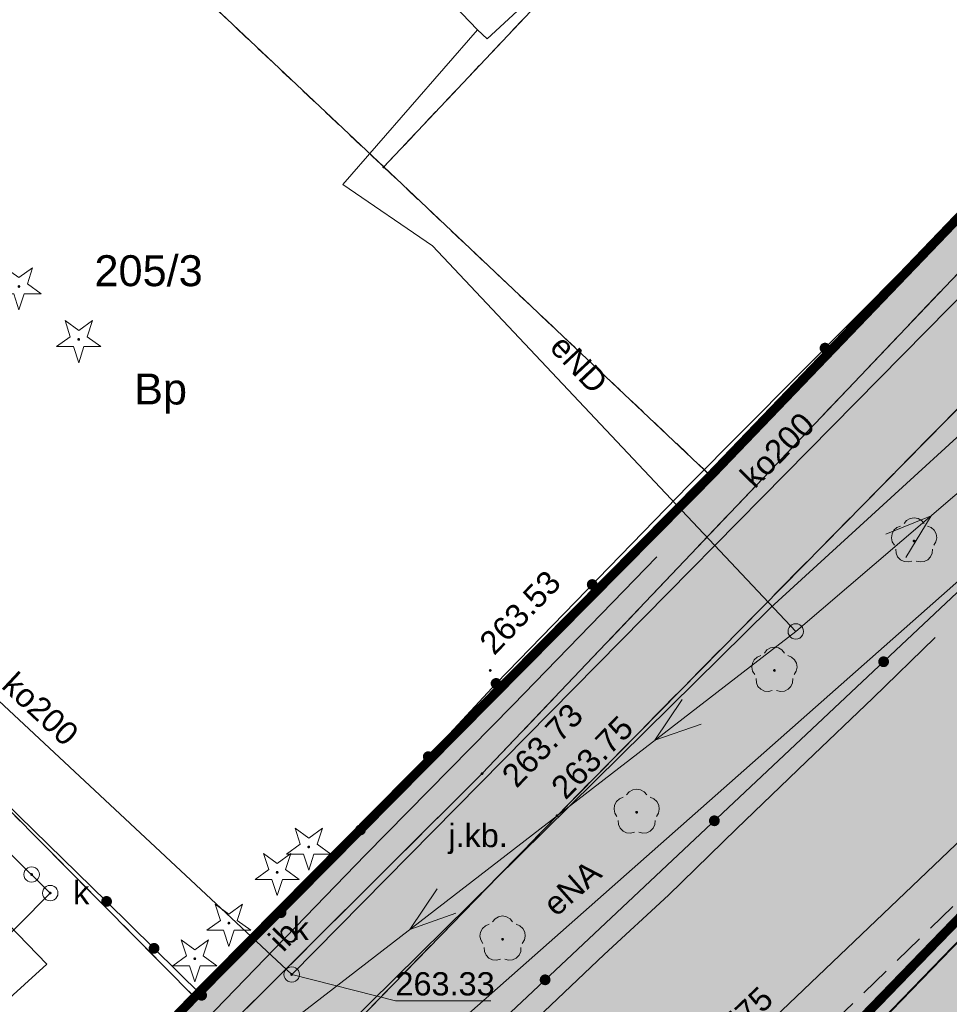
# Model space of a CAD drawing. Header units: metres. Extents: x 7427040 to 7427559, y 5541084 to 5541580.
# Tile 48 of 99: x 7427200 to 7427230, y 5541403 to 5541435. Entities that reach past the tile are written whole.
import ezdxf
from ezdxf.enums import TextEntityAlignment as Align

# ---------------------------------------------------------------- set-up
doc = ezdxf.new("R2010")
doc.units = ezdxf.units.M
doc.header["$MEASUREMENT"] = 0
for name, pattern in [('DASHED', [0.75, 0.5, -0.25]), ('DASHED2', [0.375, 0.25, -0.125]), ('DGN Style 3', [0.678427, 0.484591, -0.193836]), ('PRZER1-1', [1, 0.5, -0.5]), ('PRZER2-1', [1.5, 1, -0.5]), ('PRZER3-1', [2, 1.5, -0.5])]:
    doc.linetypes.add(name, pattern=pattern)
doc.layers.get('0').update_dxf_attribs({"color": 4})
doc.layers.get('Defpoints').update_dxf_attribs({"lineweight": 0})
for name, color, linetype, lineweight in [('!_DROGI_WYMIARY', 7, 'Continuous', 0), ('_PZT_NAWIERZCHNIE_L', 7, 'Continuous', 13), ('A_drenaż', 6, 'DASHED', 13), ('A_granica terenu do wniosku o ULICP', 151, 'DASHED2', 40), ('A_teren podlegający przekształceniu', 1, 'DASHED2', 70), ('A_WYMIAROWANIE_drenaż', 4, 'Continuous', 0), ('E_gn_typ', 1, 'Continuous', 30), ('GEPPGD', 7, 'Continuous', 13), ('GESDZI', 7, 'Continuous', 13), ('GESDZI_O', 7, 'Continuous', 13), ('GESUZY', 96, 'Continuous', 13), ('GESUZY_O', 96, 'Continuous', 13), ('GSLIIN', 7, 'Continuous', 30), ('GSLIIN_O', 7, 'Continuous', 30), ('GSLINK', 7, 'Continuous', 13), ('GSLKOG', 7, 'Continuous', 30), ('GSPRDI', 96, 'Continuous', 13), ('GSPRDL', 96, 'Continuous', 13), ('GSPWPS', 7, 'Continuous', 13), ('GSPWPS_O', 7, 'Continuous', 13), ('GSSKOA', 7, 'Continuous', 13), ('GSSKOA_O', 7, 'Continuous', 13), ('GSSSPS', 7, 'Continuous', 13), ('GULEPR', 1, 'Continuous', 13), ('GULEPR_O', 1, 'Continuous', 13), ('GULKPR', 36, 'Continuous', 13), ('GULKPR_O', 36, 'Continuous', 13), ('GULWPR', 5, 'Continuous', 13), ('GULWPR_O', 5, 'Continuous', 13), ('GUPISN', 7, 'Continuous', 13), ('GUPKSD', 36, 'Continuous', 13), ('GUPKSD_O', 36, 'Continuous', 13), ('GUPPRZ', 7, 'Continuous', 13), ('GUPPRZ_O', 7, 'Continuous', 13), ('PZT 1 BOISKO - A_boisko_L', 45, 'Continuous', 13), ('TABELKA I RAMKA', 4, 'Continuous', 0)]:
    doc.layers.add(name, color=color, linetype=linetype, lineweight=lineweight)
for name, color, linetype, lineweight, transparency in [('A_chodniki_H', 253, 'Continuous', 13, 0.3), ('A_tereny zielone', 73, 'Continuous', 13, 0.7), ('PZT 1 BOISKO - A_boisko_H', 45, 'Continuous', 13, 0.5), ('SZRAF_1 BOISKO - !_DROGI_SZRAF_TARTAN', 11, 'Continuous', 0, 0.5)]:
    doc.layers.add(name, color=color, linetype=linetype, lineweight=lineweight, transparency=transparency)
doc.styles.add('Arial', font='arial.ttf')
doc.styles.add('GN_atrybuty', font='simplex.shx', dxfattribs={"width": 0.8})
doc.styles.add('Style-@Arial Unicode MS', font='ARIALUNI.ttf')
doc.dimstyles.new('ap 500', dxfattribs={"dimtxt": 0.9, "dimasz": 0.9, "dimexe": 0.045, "dimexo": 0.45, "dimgap": 0.45, "dimtad": 1, "dimzin": 3, "dimdsep": 46, "dimtxsty": 'Style-@Arial Unicode MS', "dimblk": '_Oblique_0.5', "dimcen": 0.55, "dimclrd": 7, "dimclre": 7, "dimadec": 0, "dimazin": 0, "dimtfac": 1, "dimtofl": 0, "dimtmove": 0, "dimatfit": 3, "dimldrblk": 'TerminatorOpen_0.5', "dimfxl": 0, "dimtolj": 1, "dimtzin": 3, "dimlwd": 13, "dimlwe": 13, "dimarcsym": 0})

# ---------------------------------------------------------------- blocks, each defined once
blk = doc.blocks.new('SZRAF_1 BOISKO')
at = {"layer": 'SZRAF_1 BOISKO - !_DROGI_SZRAF_TARTAN', "color": 11, "extrusion": (0, 0, -1)}
blk.add_solid([(-7427200.751, 5541374.594), (-7427248.054, 5541423.446), (-7427279.789, 5541298.079), (-7427327.086, 5541346.936)], dxfattribs=at)
blk = doc.blocks.new('D_GEPPGD1_2')
at = {"lineweight": -2, "extrusion": (0, 0, -1)}
blk.add_hatch(color=0, dxfattribs=at).paths.add_polyline_path([(0, -0.045), (-0.013906, -0.042798), (-0.02645, -0.036406), (-0.036406, -0.02645), (-0.042798, -0.013906), (-0.045, 0), (-0.042798, 0.013906), (-0.036406, 0.02645), (-0.02645, 0.036406), (-0.013906, 0.042798), (0, 0.045), (0.013906, 0.042798), (0.02645, 0.036406), (0.036406, 0.02645), (0.042798, 0.013906), (0.045, 0), (0.042798, -0.013906), (0.036406, -0.02645), (0.02645, -0.036406), (0.013906, -0.042798)])
blk = doc.blocks.new('D_GUPKSD1_1')
at = {"color": 0, "lineweight": -2, "flags": 128}
blk.add_lwpolyline([(0, 0.25), (0.064705, 0.241481), (0.125, 0.216506), (0.176777, 0.176777), (0.216506, 0.125), (0.241481, 0.064705), (0.25, 0), (0.241481, -0.064705), (0.216506, -0.125), (0.176777, -0.176777), (0.125, -0.216506), (0.064705, -0.241481), (0, -0.25), (-0.064705, -0.241481), (-0.125, -0.216506), (-0.176777, -0.176777), (-0.216506, -0.125), (-0.241481, -0.064705), (-0.25, 0), (-0.241481, 0.064705), (-0.216506, 0.125), (-0.176777, 0.176777), (-0.125, 0.216506), (-0.064705, 0.241481), (0, 0.25)], close=True, dxfattribs=at)
blk = doc.blocks.new('D_GSPWPS1')
at = {"lineweight": -2, "extrusion": (0, 0, -1)}
blk.add_hatch(color=0, dxfattribs=at).paths.add_polyline_path([(0, -0.045), (-0.011647, -0.043467), (-0.0225, -0.038971), (-0.03182, -0.03182), (-0.038971, -0.0225), (-0.043467, -0.011647), (-0.045, 0), (-0.043467, 0.011647), (-0.038971, 0.0225), (-0.03182, 0.03182), (-0.0225, 0.038971), (-0.011647, 0.043467), (0, 0.045), (0.011647, 0.043467), (0.0225, 0.038971), (0.03182, 0.03182), (0.038971, 0.0225), (0.043467, 0.011647), (0.045, 0), (0.043467, -0.011647), (0.038971, -0.0225), (0.03182, -0.03182), (0.0225, -0.038971), (0.011647, -0.043467)])
blk = doc.blocks.new('D_GSPRDL1')
at = {"lineweight": -2, "extrusion": (0, 0, -1)}
blk.add_hatch(color=0, dxfattribs=at).paths.add_polyline_path([(0, -0.045), (-0.013906, -0.042798), (-0.02645, -0.036406), (-0.036406, -0.02645), (-0.042798, -0.013906), (-0.045, 0), (-0.042798, 0.013906), (-0.036406, 0.02645), (-0.02645, 0.036406), (-0.013906, 0.042798), (0, 0.045), (0.013906, 0.042798), (0.02645, 0.036406), (0.036406, 0.02645), (0.042798, 0.013906), (0.045, 0), (0.042798, -0.013906), (0.036406, -0.02645), (0.02645, -0.036406), (0.013906, -0.042798)])
at = {"color": 0, "lineweight": -2, "flags": 128}
for points in [[(-0.324277, 0.563333), (-0.240553, 0.662679), (-0.127956, 0.727494), (0, 0.75), (0.127956, 0.727494), (0.240553, 0.662679), (0.324277, 0.563333)], [(-0.635969, -0.134326), (-0.70458, -0.024001), (-0.731429, 0.103115), (-0.713292, 0.231763), (-0.652348, 0.346501), (-0.55591, 0.433559), (-0.435555, 0.482485)], [(0.435555, 0.482485), (0.55591, 0.433559), (0.652348, 0.346501), (0.713292, 0.231763), (0.731429, 0.103115), (0.70458, -0.024001), (0.635969, -0.134326)], [(-0.068773, -0.646351), (-0.194901, -0.677512), (-0.324092, -0.663766), (-0.440839, -0.606763), (-0.531129, -0.513345), (-0.584125, -0.394725), (-0.593465, -0.265141)], [(0.593465, -0.265141), (0.584125, -0.394725), (0.531129, -0.513345), (0.440839, -0.606763), (0.324092, -0.663766), (0.194901, -0.677512), (0.068773, -0.646351)]]:
    blk.add_lwpolyline(points, dxfattribs=at)
blk = doc.blocks.new('D_GSPRDI1')
at = {"lineweight": -2, "extrusion": (0, 0, -1)}
blk.add_hatch(color=0, dxfattribs=at).paths.add_polyline_path([(0, -0.045), (-0.013906, -0.042798), (-0.02645, -0.036406), (-0.036406, -0.02645), (-0.042798, -0.013906), (-0.045, 0), (-0.042798, 0.013906), (-0.036406, 0.02645), (-0.02645, 0.036406), (-0.013906, 0.042798), (0, 0.045), (0.013906, 0.042798), (0.02645, 0.036406), (0.036406, 0.02645), (0.042798, 0.013906), (0.045, 0), (0.042798, -0.013906), (0.036406, -0.02645), (0.02645, -0.036406), (0.013906, -0.042798)])
at = {"color": 0, "lineweight": -2, "flags": 128}
blk.add_lwpolyline([(0.272471, 0.088531), (0.713338, -0.231778), (0.168396, -0.231778), (0, -0.750048), (-0.168396, -0.231778), (-0.713338, -0.231778), (-0.272471, 0.088531), (-0.440867, 0.606801), (0, 0.286493), (0.440867, 0.606801), (0.272471, 0.088531)], close=True, dxfattribs=at)
blk = doc.blocks.new('D_GUPPRZ1')
at = {"lineweight": -2, "extrusion": (0, 0, -1)}
blk.add_hatch(color=0, dxfattribs=at).paths.add_polyline_path([(0, -0.045), (-0.011647, -0.043467), (-0.0225, -0.038971), (-0.03182, -0.03182), (-0.038971, -0.0225), (-0.043467, -0.011647), (-0.045, 0), (-0.043467, 0.011647), (-0.038971, 0.0225), (-0.03182, 0.03182), (-0.0225, 0.038971), (-0.011647, 0.043467), (0, 0.045), (0.011647, 0.043467), (0.0225, 0.038971), (0.03182, 0.03182), (0.038971, 0.0225), (0.043467, 0.011647), (0.045, 0), (0.043467, -0.011647), (0.038971, -0.0225), (0.03182, -0.03182), (0.0225, -0.038971), (0.011647, -0.043467)])
blk = doc.blocks.new('D_GUPISN1')
at = {"color": 0, "lineweight": -2, "flags": 128}
blk.add_lwpolyline([(0, 0.25), (0.064705, 0.241481), (0.125, 0.216506), (0.176777, 0.176777), (0.216506, 0.125), (0.241481, 0.064705), (0.25, 0), (0.241481, -0.064705), (0.216506, -0.125), (0.176777, -0.176777), (0.125, -0.216506), (0.064705, -0.241481), (0, -0.25), (-0.064705, -0.241481), (-0.125, -0.216506), (-0.176777, -0.176777), (-0.216506, -0.125), (-0.241481, -0.064705), (-0.25, 0), (-0.241481, 0.064705), (-0.216506, 0.125), (-0.176777, 0.176777), (-0.125, 0.216506), (-0.064705, 0.241481), (0, 0.25)], close=True, dxfattribs=at)
blk = doc.blocks.new('D_SUEP1')
at = {"color": 0, "lineweight": -2, "flags": 128}
blk.add_lwpolyline([(-0.75, -0.5), (0.75, 0), (-0.75, 0.5)], dxfattribs=at)
blk = doc.blocks.new('D_KOLO')
at = {"lineweight": -2, "extrusion": (0, 0, -1)}
blk.add_hatch(color=0, dxfattribs=at).paths.add_polyline_path([(0, -0.175), (-0.045293, -0.169037), (-0.0875, -0.151554), (-0.123744, -0.123744), (-0.151554, -0.0875), (-0.169037, -0.045293), (-0.175, 0), (-0.169037, 0.045293), (-0.151554, 0.0875), (-0.123744, 0.123744), (-0.0875, 0.151554), (-0.045293, 0.169037), (0, 0.175), (0.045293, 0.169037), (0.0875, 0.151554), (0.123744, 0.123744), (0.151554, 0.0875), (0.169037, 0.045293), (0.175, 0), (0.169037, -0.045293), (0.151554, -0.0875), (0.123744, -0.123744), (0.0875, -0.151554), (0.045293, -0.169037)])
blk = doc.blocks.new('D_GSLKOG1')
at = {"lineweight": -2, "extrusion": (0, 0, -1)}
blk.add_hatch(color=0, dxfattribs=at).paths.add_polyline_path([(0, -0.175), (-0.045293, -0.169037), (-0.0875, -0.151554), (-0.123744, -0.123744), (-0.151554, -0.0875), (-0.169037, -0.045293), (-0.175, 0), (-0.169037, 0.045293), (-0.151554, 0.0875), (-0.123744, 0.123744), (-0.0875, 0.151554), (-0.045293, 0.169037), (0, 0.175), (0.045293, 0.169037), (0.0875, 0.151554), (0.123744, 0.123744), (0.151554, 0.0875), (0.169037, 0.045293), (0.175, 0), (0.169037, -0.045293), (0.151554, -0.0875), (0.123744, -0.123744), (0.0875, -0.151554), (0.045293, -0.169037)])
blk = doc.blocks.new('SIT-G1 BOISKO')
at = {"layer": 'GESDZI', "color": 252, "linetype": 'Continuous', "lineweight": 13, "flags": 128}
for points in [[(7427198.69, 5541442.63), (7427205.52, 5541455.13), (7427206.49, 5541456.62), (7427231.74, 5541450.58), (7427212.21, 5541429.88), (7427198.69, 5541442.63)], [(7427252.46, 5541450.31), (7427244.15, 5541442.18), (7427222.77, 5541419.91), (7427212.21, 5541429.88), (7427231.74, 5541450.58), (7427235.28, 5541454.33), (7427252.46, 5541450.31)], [(7427188.33, 5541421.03), (7427190.11, 5541425.78), (7427191.93, 5541430.98), (7427193.64, 5541434.15), (7427198.69, 5541442.63), (7427212.21, 5541429.88), (7427222.77, 5541419.91), (7427206.1, 5541403.07), (7427188.33, 5541421.03)], [(7427188.33, 5541421.03), (7427206.1, 5541403.07), (7427172.66, 5541368.39), (7427171.65, 5541371.89), (7427172.3, 5541375.06), (7427188.33, 5541421.03)]]:
    blk.add_lwpolyline(points, close=True, dxfattribs=at)
blk.add_lwpolyline([(7427241.97, 5541307.49), (7427230.33, 5541315.24), (7427210.43, 5541329.61), (7427196.99, 5541343.41), (7427172.66, 5541368.39), (7427206.1, 5541403.07), (7427222.77, 5541419.91), (7427222.77, 5541419.91), (7427244.15, 5541442.18), (7427252.46, 5541450.31), (7427254.41, 5541453.57), (7427259.22, 5541448.94), (7427268.91, 5541439.64), (7427284.23, 5541424.73), (7427296.48, 5541413.08), (7427315.34, 5541394.75), (7427334.14, 5541376.5), (7427348.33, 5541362.8), (7427358.58, 5541352.7), (7427361.29, 5541350.08), (7427363.62, 5541347.81)], dxfattribs=at)
at = {"layer": 'GESUZY', "color": 96, "linetype": 'PRZER1-1', "lineweight": 13}
for points in [[(7427198.69, 5541442.63), (7427205.52, 5541455.13), (7427206.49, 5541456.62), (7427231.74, 5541450.58), (7427212.21, 5541429.88), (7427198.69, 5541442.63)], [(7427252.46, 5541450.31), (7427244.15, 5541442.18), (7427222.77, 5541419.91), (7427212.21, 5541429.88), (7427231.74, 5541450.58), (7427235.28, 5541454.33), (7427252.46, 5541450.31)], [(7427172.66, 5541368.39), (7427206.1, 5541403.07), (7427222.77, 5541419.91), (7427244.15, 5541442.18), (7427252.46, 5541450.31), (7427254.41, 5541453.57), (7427259.22, 5541448.94), (7427268.91, 5541439.64), (7427284.23, 5541424.73), (7427296.48, 5541413.08), (7427315.34, 5541394.75), (7427334.14, 5541376.5), (7427348.33, 5541362.8), (7427354.64, 5541356.58), (7427273.39, 5541280.26), (7427247.55, 5541303.23), (7427241.97, 5541307.49), (7427230.33, 5541315.24), (7427210.43, 5541329.61), (7427196.99, 5541343.41), (7427172.66, 5541368.39)], [(7427222.77, 5541419.91), (7427206.1, 5541403.07), (7427188.33, 5541421.03), (7427190.11, 5541425.78), (7427191.93, 5541430.98), (7427193.64, 5541434.15), (7427198.69, 5541442.63), (7427212.21, 5541429.88), (7427222.77, 5541419.91)], [(7427172.66, 5541368.39), (7427171.65, 5541371.89), (7427172.3, 5541375.06), (7427188.33, 5541421.03), (7427206.1, 5541403.07), (7427172.66, 5541368.39)]]:
    blk.add_lwpolyline(points, close=True, dxfattribs=at)
at = {"layer": 'GSLIIN', "color": 252, "linetype": 'Continuous', "lineweight": 13, "flags": 128}
for points in [[(7427221.03, 5541417.29), (7427216.38, 5541412.5), (7427211.62, 5541407.66), (7427206.45, 5541402.32)], [(7427208.37, 5541394.04), (7427210.65, 5541396.19), (7427212.82, 5541398.29), (7427215.02, 5541400.37), (7427217.18, 5541402.4), (7427219.33, 5541404.45), (7427221.41, 5541406.36), (7427223.6, 5541408.51), (7427225.86, 5541410.68), (7427228.01, 5541412.73), (7427230.02, 5541414.68)]]:
    blk.add_lwpolyline(points, dxfattribs=at)
at = {"layer": 'GSLINK', "color": 252, "linetype": 'Continuous', "lineweight": 13, "flags": 128}
blk.add_lwpolyline([(7427187.25, 5541391.33), (7427188.72, 5541389.88), (7427195.41, 5541396.33), (7427195.85, 5541395.87), (7427201.42, 5541401.18), (7427199.89, 5541402.82), (7427201.33, 5541404.13), (7427197.91, 5541407.66), (7427199.54, 5541409.14), (7427190.91, 5541417.64), (7427189.7, 5541416.6), (7427188.19, 5541418.08)], dxfattribs=at)
at = {"layer": 'GSLKOG', "color": 252, "linetype": 'Continuous', "lineweight": 13, "flags": 128}
for points in [[(7427215.84, 5541413.2), (7427222.05, 5541419.59), (7427230.88, 5541428.47), (7427241.75, 5541439.81), (7427251.6, 5541450.06), (7427254.28, 5541453.08)], [(7427208, 5541361.21), (7427208.21, 5541362.68), (7427202.15, 5541368.45), (7427196.72, 5541373.62), (7427193.15, 5541376.19), (7427192.82, 5541379.21), (7427194.31, 5541381.92), (7427198.29, 5541385.66), (7427209.22, 5541395.93), (7427214.69, 5541401.06), (7427231.09, 5541416.47), (7427242.02, 5541426.73), (7427248.26, 5541428.16)], [(7427203.26, 5541406.16), (7427189.57, 5541419.53), (7427188.23, 5541420.66)], [(7427211.46, 5541408.47), (7427215.84, 5541413.2)], [(7427203.26, 5541406.16), (7427206.33, 5541403.13), (7427211.46, 5541408.47)], [(7427206.33, 5541403.13), (7427179.64, 5541375.47), (7427174.65, 5541370.4)]]:
    blk.add_lwpolyline(points, dxfattribs=at)
at = {"layer": 'GSSKOA', "color": 252, "linetype": 'PRZER3-1', "lineweight": 13}
blk.add_lwpolyline([(7427205.72, 5541396.49), (7427217.81, 5541408.93), (7427235.67, 5541427.08), (7427241.49, 5541428.41), (7427249.5, 5541429.45), (7427248.26, 5541428.16), (7427251.32, 5541425.57), (7427252.19, 5541426.68), (7427250.75, 5541427.87), (7427251.26, 5541428.48), (7427255.82, 5541428.46), (7427250.46, 5541432.98), (7427243.41, 5541439.16), (7427243.07, 5541439.46), (7427239.97, 5541435.86), (7427241.49, 5541434.47), (7427237.09, 5541433.1), (7427215.39, 5541410.29), (7427203.65, 5541398.59)], dxfattribs=at)
at = {"layer": 'GSSSPS', "color": 252, "linetype": 'PRZER2-1', "lineweight": 13}
blk.add_lwpolyline([(7427325.5, 5541351.43), (7427306.07, 5541370.24), (7427287.66, 5541388.02), (7427267.21, 5541407.54), (7427249.59, 5541424.33), (7427232.75, 5541408.08), (7427214.92, 5541390.83), (7427198.74, 5541375.11), (7427216.99, 5541357.99), (7427237.17, 5541338.69), (7427257.34, 5541319.54), (7427274.77, 5541302.65), (7427288.62, 5541316.14), (7427307.55, 5541334.27), (7427325.5, 5541351.43)], close=True, dxfattribs=at)
at = {"layer": 'GULEPR', "color": 1, "linetype": 'Continuous', "lineweight": 13, "flags": 128}
for points in [[(7427215.24, 5541434.31), (7427208.43, 5541441.43), (7427209.24, 5541442.39), (7427202.23, 5541448.84), (7427198.608, 5541450.336)], [(7427215.24, 5541434.31), (7427215.55, 5541434.02), (7427216.52, 5541434.91)], [(7427225.52, 5541414.88), (7427248.59, 5541434.61)], [(7427225.52, 5541414.88), (7427213.79, 5541427.33), (7427210.89, 5541429.31), (7427215.24, 5541434.31)], [(7427250.26, 5541433.15), (7427246.86, 5541429.19), (7427241.97, 5541426.41), (7427209.14, 5541397.4), (7427191.67, 5541378.62), (7427190.42, 5541379.63)], [(7427225.52, 5541414.88), (7427196.36, 5541392.37), (7427167.465, 5541376.615)]]:
    blk.add_lwpolyline(points, dxfattribs=at)
at = {"layer": 'GULKPR', "color": 36, "linetype": 'Continuous', "lineweight": 13, "flags": 128}
for points in [[(7427185.19, 5541422.37), (7427188.48, 5541421.29), (7427191.61, 5541420.26), (7427209.24, 5541403.8), (7427237.32, 5541432.27), (7427255.3, 5541427.63), (7427291.69, 5541392.97), (7427328.11, 5541358.42)], [(7427189.73, 5541418.03), (7427201.44, 5541406.43), (7427198.31, 5541403.27)]]:
    blk.add_lwpolyline(points, dxfattribs=at)
at = {"layer": 'GULWPR', "color": 5, "linetype": 'Continuous', "lineweight": 13, "flags": 128}
blk.add_lwpolyline([(7427285.8, 5541310.71), (7427290.21, 5541315.14), (7427311.17, 5541335.83), (7427327.89, 5541351.97), (7427312.75, 5541365.85), (7427288.52, 5541389.34), (7427264.55, 5541412.19), (7427249.48, 5541426.52), (7427233.96, 5541411.12), (7427212.43, 5541390.58), (7427197.15, 5541375.53), (7427212.18, 5541361.35), (7427223.69, 5541349.97), (7427236.46, 5541338.07), (7427248.82, 5541326.08), (7427261.1, 5541314.52), (7427275.42, 5541300.81), (7427285.8, 5541310.71)], close=True, dxfattribs=at)
blk.add_lwpolyline([(7427178.84, 5541360.69), (7427183.96, 5541365.47), (7427185.24, 5541366.83), (7427183.97, 5541374.4), (7427189.88, 5541381.29), (7427224.7, 5541415.64), (7427235.11, 5541425.16)], dxfattribs=at)
at = {"layer": 'GUPPRZ_O', "color": 36, "linetype": 'Continuous', "lineweight": 13, "flags": 128}
blk.add_lwpolyline([(7427209.24, 5541403.8), (7427212.59, 5541402.952), (7427215.67, 5541402.952)], dxfattribs=at)
at = {"layer": 'GEPPGD', "color": 7, "linetype": 'Continuous', "lineweight": 13}
for p in [(7427212.21, 5541429.88), (7427222.77, 5541419.91), (7427206.1, 5541403.07)]:
    blk.add_blockref('D_GEPPGD1_2', p, dxfattribs=at)
at = {"layer": 'GSLKOG', "color": 7, "linetype": 'Continuous', "lineweight": 13}
for name, p, rotation in [('D_KOLO', (7427226.465, 5541424.03), 45.161760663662), ('D_KOLO', (7427226.465, 5541424.03), 45.161760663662), ('D_KOLO', (7427218.945, 5541416.395), 45.81845546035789), ('D_KOLO', (7427218.945, 5541416.395), 45.81845546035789), ('D_KOLO', (7427228.356, 5541413.901), 43.21739960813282), ('D_KOLO', (7427228.356, 5541413.901), 43.21739960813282), ('D_GSLKOG1', (7427215.84, 5541413.2), 47.20018276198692), ('D_GSLKOG1', (7427215.84, 5541413.2), 45.81845546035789), ('D_KOLO', (7427213.65, 5541410.835), 47.20018276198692), ('D_KOLO', (7427213.65, 5541410.835), 47.20018276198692), ('D_KOLO', (7427222.89, 5541408.765), 43.21739960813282), ('D_KOLO', (7427222.89, 5541408.765), 43.21739960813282), ('D_GSLKOG1', (7427211.46, 5541408.47), 46.14904494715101), ('D_GSLKOG1', (7427211.46, 5541408.47), 47.20018276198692), ('D_GSLKOG1', (7427203.26, 5541406.16), 315.3757046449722), ('D_GSLKOG1', (7427203.26, 5541406.16), 135.6775238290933), ('D_KOLO', (7427208.895, 5541405.8), 46.14904494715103), ('D_KOLO', (7427208.895, 5541405.8), 46.14904494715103), ('D_KOLO', (7427204.795, 5541404.645), 315.3757046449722), ('D_KOLO', (7427204.795, 5541404.645), 315.3757046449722), ('D_KOLO', (7427217.424, 5541403.629), 43.21739960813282), ('D_KOLO', (7427217.424, 5541403.629), 43.21739960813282), ('D_GSLKOG1', (7427206.33, 5541403.13), 226.0224656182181)]:
    blk.add_blockref(name, p, dxfattribs=dict(at, rotation=rotation))
at = {"layer": 'GSPRDI', "color": 96, "linetype": 'Continuous', "lineweight": 13}
for p in [(7427200.43, 5541426.02), (7427202.36, 5541424.31), (7427209.79, 5541407.92), (7427208.77, 5541407.1), (7427207.21, 5541405.46), (7427206.11, 5541404.31)]:
    blk.add_blockref('D_GSPRDI1', p, dxfattribs=at)
at = {"layer": 'GSPRDL', "color": 96, "linetype": 'Continuous', "lineweight": 13}
for p in [(7427229.34, 5541417.8), (7427224.83, 5541413.62), (7427220.38, 5541409.04), (7427216.05, 5541404.94)]:
    blk.add_blockref('D_GSPRDL1', p, dxfattribs=at)
at = {"layer": 'GSPWPS', "color": 7, "linetype": 'Continuous', "lineweight": 13}
for p in [(7427215.65, 5541413.62), (7427215.39, 5541410.29), (7427217.81, 5541408.93)]:
    blk.add_blockref('D_GSPWPS1', p, dxfattribs=at)
at = {"layer": 'GULEPR', "color": 1, "linetype": 'Continuous', "lineweight": 13}
for p, rotation in [((7427229.32, 5541418.13), 40.53783059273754), ((7427221.562, 5541411.825), 217.6662692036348), ((7427213.646, 5541405.714), 217.6662692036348)]:
    blk.add_blockref('D_SUEP1', p, dxfattribs=dict(at, rotation=rotation))
at = {"layer": 'GUPISN', "color": 7, "linetype": 'Continuous', "lineweight": 13}
blk.add_blockref('D_GUPISN1', (7427225.52, 5541414.88), dxfattribs=at)
at = {"layer": 'GUPKSD', "color": 36, "linetype": 'Continuous', "lineweight": 13}
for p in [(7427200.84, 5541407.03), (7427201.44, 5541406.43), (7427209.24, 5541403.8)]:
    blk.add_blockref('D_GUPKSD1_1', p, dxfattribs=at)
at = {"layer": 'GUPPRZ', "color": 36, "linetype": 'Continuous', "lineweight": 13}
for p in [(7427200.84, 5541407.03), (7427201.44, 5541406.43), (7427209.24, 5541403.8)]:
    blk.add_blockref('D_GUPPRZ1', p, dxfattribs=at)
at = {"layer": 'GESDZI_O', "color": 252, "linetype": 'Continuous', "lineweight": 13, "style": 'Arial'}
blk.add_text('205/3', height=1, dxfattribs=at).set_placement((7427202.87, 5541426.03))
at = {"layer": 'GESUZY_O', "color": 96, "linetype": 'Continuous', "lineweight": 13, "style": 'Arial'}
blk.add_text('Bp', height=1, dxfattribs=at).set_placement((7427204.15, 5541422.21))
at = {"layer": 'GSLIIN_O', "color": 252, "linetype": 'Continuous', "lineweight": 13, "style": 'Arial'}
blk.add_text('ib', height=0.75, rotation=45.9267, dxfattribs=at).set_placement((7427209.246, 5541404.786), align=Align.CENTER)
at = {"layer": 'GSPWPS_O', "color": 252, "linetype": 'Continuous', "lineweight": 13, "style": 'Arial'}
for s, rotation, p in [('263.53', 46.4686, (7427215.78, 5541414.08)), ('263.73', 46.4286, (7427216.501, 5541409.79)), ('263.75', 45.4614, (7427218.084, 5541409.411))]:
    blk.add_text(s, height=0.75, rotation=rotation, dxfattribs=at).set_placement(p)
at = {"layer": 'GSSKOA_O', "color": 252, "linetype": 'Continuous', "lineweight": 13, "style": 'Arial'}
blk.add_text('j.kb.', height=0.75, dxfattribs=at).set_placement((7427215.259, 5541407.915), align=Align.CENTER)
at = {"layer": 'GULEPR_O', "color": 1, "linetype": 'Continuous', "lineweight": 13, "style": 'Arial'}
for s, rotation, p in [('eND', 313.4023, (7427217.53, 5541424.02)), ('eNA', 41.465, (7427217.78, 5541405.64))]:
    blk.add_text(s, height=0.75, rotation=rotation, dxfattribs=at).set_placement(p)
at = {"layer": 'GULKPR_O', "color": 36, "linetype": 'Continuous', "lineweight": 13, "style": 'Arial'}
for rotation, p in [(45.516, (7427224.19, 5541419.46)), (316.8918, (7427199.83, 5541413.08))]:
    blk.add_text('ko200', height=0.75, rotation=rotation, dxfattribs=at).set_placement(p)
at = {"layer": 'GULWPR_O', "color": 5, "linetype": 'Continuous', "lineweight": 13, "style": 'Arial'}
blk.add_text('wl75', height=0.75, rotation=43.6518, dxfattribs=at).set_placement((7427223.29, 5541401.44))
at = {"layer": 'GUPKSD_O', "color": 36, "linetype": 'Continuous', "lineweight": 13, "style": 'Arial'}
for p in [(7427202.18, 5541406.07), (7427209.27, 5541404.91)]:
    blk.add_text('k', height=0.75, dxfattribs=at).set_placement(p)
at = {"layer": 'GUPPRZ_O', "color": 36, "linetype": 'Continuous', "lineweight": 13, "style": 'Arial'}
blk.add_text('263.33', height=0.75, dxfattribs=at).set_placement((7427212.59, 5541403.125))
blk = doc.blocks.new('boisko 110x68')
at = {"linetype": 'DASHED', "ltscale": 5, "flags": 128}
blk.add_lwpolyline([(0, 0), (110, 0), (110, 68), (0, 68), (0, 0)], close=True, dxfattribs=at)
blk = doc.blocks.new('bosiko 110x68')
at = {"layer": 'A_drenaż', "ltscale": 3, "const_width": 0.06, "flags": 128}
blk.add_lwpolyline([(0.5, 0.5), (109.5, 0.5), (109.5, 67.5), (0.5, 67.5), (0.5, 0.5)], close=True, dxfattribs=at)
blk = doc.blocks.new('PZT 1 BOISKO')
at = {"layer": 'A_chodniki_H'}
h = blk.add_hatch(dxfattribs=at)
h.set_pattern_fill('GENERAL_HEXAGON', color=256, pattern_type=2)
h.set_pattern_definition([(258.63756, (7427116.40293, 5541359.69487), (0.31839488, -0.0639825), [0.1875, -0.375]), (18.63756, (7427116.40293, 5541359.69487), (-0.10378698, 0.3077293), [0.1875, -0.375]), (318.63756, (7427116.366, 5541359.51105), (0.2146079, 0.2437468), [0.1875, -0.375])])
h.paths.add_polyline_path([(7427312.886, 5541243.296), (7427318.546, 5541237.821), (7427318.49, 5541238.43), (7427319.15, 5541240.43), (7427320.48, 5541241.81), (7427326.5, 5541247.52), (7427335.07, 5541252.64), (7427336.85, 5541254), (7427338.44, 5541255.52), (7427341.9, 5541251.93), (7427352.26, 5541261.86), (7427350.51, 5541263.66), (7427364.25, 5541276.73), (7427384.85, 5541296.39), (7427386.58, 5541294.57), (7427400.33, 5541309.31), (7427386.39, 5541323.91), (7427384.86, 5541322.51), (7427383.48, 5541321.65), (7427381.81, 5541321.37), (7427380.25, 5541322.03), (7427379.36, 5541322.8), (7427365.08, 5541337.79), (7427363.83, 5541336.54), (7427352.19, 5541348.62), (7427344.66, 5541341.63), (7427333.96, 5541352.05), (7427333.2, 5541352.27), (7427330.14, 5541355.32), (7427329.45, 5541354.65), (7427313.14, 5541370.37), (7427299.43, 5541383.63), (7427279.18, 5541403.15), (7427279.16, 5541407.3), (7427277.41, 5541408.96), (7427269.89, 5541416.27), (7427269.12, 5541416.97), (7427261.75, 5541424.2), (7427262.8, 5541425.24), (7427270.14, 5541432.76), (7427260.46, 5541442.38), (7427263.413, 5541444.916), (7427262.182, 5541446.098), (7427261.31, 5541446.04), (7427254.6, 5541451.9), (7427253.84, 5541451.05), (7427260.89, 5541444.87), (7427250.46, 5541432.98), (7427243.069, 5541439.459), (7427239.97, 5541435.86), (7427241.49, 5541434.47), (7427237.09, 5541433.1), (7427215.39, 5541410.29), (7427203.65, 5541398.59), (7427179.98, 5541375.21), (7427179.64, 5541375.47), (7427174.622, 5541370.425), (7427172.66, 5541368.39), (7427177.975, 5541362.933), (7427178.93, 5541363.93), (7427180.22, 5541365.25), (7427182.35, 5541363.35), (7427184.913, 5541361.02), (7427189.686, 5541356.68), (7427192.59, 5541354.04), (7427194.13, 5541352.7), (7427200.71, 5541346.78), (7427205.99, 5541352.83), (7427189.68, 5541367.45), (7427190.38, 5541368.24), (7427189.77, 5541369.07), (7427188.92, 5541368.13), (7427184.92, 5541371.82), (7427184.71, 5541375.16), (7427186.78, 5541377.78), (7427205.72, 5541396.49), (7427217.81, 5541408.93), (7427235.67, 5541427.08), (7427241.49, 5541428.41), (7427249.5, 5541429.45), (7427248.26, 5541428.16), (7427251.32, 5541425.57), (7427252.19, 5541426.68), (7427250.75, 5541427.87), (7427251.26, 5541428.48), (7427255.82, 5541428.46), (7427262.97, 5541421.54), (7427277.72, 5541407.27), (7427277.779, 5541403.101), (7427298.73, 5541382.85), (7427312.44, 5541369.59), (7427328.68, 5541353.98), (7427342.95, 5541340.01), (7427298.49, 5541297.32), (7427325.08, 5541269.7), (7427323.12, 5541267.86), (7427330.09, 5541260.41), (7427328.58, 5541258.61), (7427322.112, 5541252.376), (7427321.745, 5541252.036), (7427321.378, 5541251.695), (7427321.012, 5541251.355), (7427317.72, 5541248.3), (7427319.57, 5541246.44), (7427330.31, 5541256.89), (7427333.96, 5541260.42), (7427335.79, 5541258.5), (7427333.98, 5541256.76), (7427324.47, 5541250.91), (7427323.95, 5541250.54), (7427319.57, 5541246.44), (7427319.57, 5541246.44), (7427317.84, 5541244.85), (7427316.18, 5541243.72), (7427314.75, 5541243.25)])
h.paths.add_polyline_path([(7427348.56, 5541343.21), (7427374.12, 5541316.56), (7427373.58, 5541316.05), (7427373.09, 5541316.57), (7427371.44, 5541315.01), (7427371.94, 5541314.48), (7427371.41, 5541313.98), (7427370.92, 5541314.51), (7427369.27, 5541312.95), (7427371.954, 5541310.144), (7427376.93, 5541304.94), (7427337.53, 5541267.44), (7427337.19, 5541267.77), (7427339.16, 5541269.65), (7427331.87, 5541277.15), (7427330.23, 5541275.6), (7427330.76, 5541275.04), (7427330.229, 5541274.539), (7427329.71, 5541275.09), (7427328.06, 5541273.52), (7427328.58, 5541272.97), (7427328.05, 5541272.46), (7427327.53, 5541273.01), (7427325.88, 5541271.45), (7427326.42, 5541270.89), (7427325.87, 5541270.38), (7427300.32, 5541297.07), (7427300.86, 5541297.58), (7427301.361, 5541297.051), (7427303.061, 5541298.659), (7427302.531, 5541299.221), (7427303.049, 5541299.711), (7427303.57, 5541299.16), (7427305.22, 5541300.73), (7427304.69, 5541301.3), (7427305.2, 5541301.78), (7427305.72, 5541301.23), (7427307.37, 5541302.8), (7427306.85, 5541303.36), (7427307.37, 5541303.85), (7427307.88, 5541303.31), (7427309.56, 5541304.89), (7427309.02, 5541305.45), (7427309.55, 5541305.95), (7427310.09, 5541305.39), (7427311.73, 5541306.95), (7427311.18, 5541307.52), (7427311.71, 5541308.03), (7427312.26, 5541307.45), (7427313.89, 5541309), (7427313.36, 5541309.56), (7427313.89, 5541310.06), (7427314.41, 5541309.51), (7427316.06, 5541311.08), (7427315.53, 5541311.64), (7427316.06, 5541312.15), (7427316.58, 5541311.6), (7427318.22, 5541313.16), (7427317.7, 5541313.72), (7427318.22, 5541314.22), (7427318.75, 5541313.66), (7427320.41, 5541315.24), (7427319.88, 5541315.8), (7427320.4, 5541316.29), (7427320.92, 5541315.74), (7427322.56, 5541317.29), (7427322.02, 5541317.85), (7427322.56, 5541318.36), (7427323.08, 5541317.81), (7427324.73, 5541319.37), (7427324.21, 5541319.92), (7427324.73, 5541320.42), (7427325.25, 5541319.87), (7427326.9, 5541321.44), (7427326.37, 5541322), (7427326.9, 5541322.51), (7427327.43, 5541321.95), (7427329.07, 5541323.51), (7427328.54, 5541324.08), (7427329.06, 5541324.58), (7427329.59, 5541324.03), (7427331.23, 5541325.59), (7427330.7, 5541326.14), (7427331.23, 5541326.64), (7427331.75, 5541326.1), (7427333.39, 5541327.65), (7427332.86, 5541328.2), (7427333.4, 5541328.71), (7427333.92, 5541328.17), (7427335.55, 5541329.71), (7427335.02, 5541330.26), (7427335.55, 5541330.76), (7427336.07, 5541330.21), (7427337.73, 5541331.79), (7427337.2, 5541332.35), (7427337.73, 5541332.84), (7427338.25, 5541332.29), (7427339.88, 5541333.85), (7427339.36, 5541334.4), (7427339.88, 5541334.9), (7427340.39, 5541334.36), (7427342.06, 5541335.94), (7427341.54, 5541336.49), (7427342.05, 5541336.97), (7427342.56, 5541336.43), (7427344.22, 5541338), (7427343.69, 5541338.56), (7427344.21, 5541339.06), (7427344.73, 5541338.52), (7427346.38, 5541340.08), (7427345.85, 5541340.64), (7427346.38, 5541341.14), (7427346.91, 5541340.59), (7427348.55, 5541342.14), (7427348.02, 5541342.7)], flags=16)
h.paths.add_polyline_path([(7427351.57, 5541345.94), (7427362.15, 5541334.94), (7427360.65, 5541333.528), (7427359.66, 5541332.72), (7427349.201, 5541343.629)], flags=16)
h.paths.add_polyline_path([(7427367.98, 5541328.49), (7427369.23, 5541327.62), (7427376.47, 5541320.1), (7427377.44, 5541318.27), (7427377.4, 5541316.06), (7427376.82, 5541314.84), (7427376.01, 5541315.63), (7427373.453, 5541318.311), (7427370.115, 5541321.81), (7427364.079, 5541328.138), (7427365.353, 5541328.772)], flags=16)
at = {"layer": 'A_tereny zielone'}
blk.add_hatch(color=256, dxfattribs=at).paths.add_polyline_path([(7427172.66, 5541368.39), (7427174.622, 5541370.425), (7427206.1, 5541403.07), (7427222.77, 5541419.91), (7427244.15, 5541442.18), (7427252.46, 5541450.31), (7427254.41, 5541453.57), (7427259.22, 5541448.94), (7427262.182, 5541446.098), (7427261.31, 5541446.04), (7427254.6, 5541451.9), (7427253.84, 5541451.05), (7427243.41, 5541439.16), (7427243.069, 5541439.459), (7427239.97, 5541435.86), (7427241.49, 5541434.47), (7427237.09, 5541433.1), (7427215.39, 5541410.29), (7427203.65, 5541398.59), (7427179.98, 5541375.21), (7427179.64, 5541375.47), (7427174.622, 5541370.425)])
h = blk.add_hatch(color=256, dxfattribs=at)
h.paths.add_polyline_path([(7427200.71, 5541346.78), (7427200.71, 5541346.78), (7427200.736, 5541346.809)], flags=0)
h.paths.add_polyline_path([(7427314.75, 5541243.25), (7427312.886, 5541243.296), (7427305.53, 5541250.41), (7427281.57, 5541272.99), (7427247.55, 5541303.23), (7427241.97, 5541307.49), (7427230.33, 5541315.24), (7427210.43, 5541329.61), (7427177.975, 5541362.933), (7427178.93, 5541363.93), (7427180.22, 5541365.25), (7427182.35, 5541363.35), (7427184.913, 5541361.02), (7427189.686, 5541356.68), (7427192.59, 5541354.04), (7427194.13, 5541352.7), (7427200.71, 5541346.78), (7427200.544, 5541346.593), (7427218.723, 5541330.374), (7427229.982, 5541320.145), (7427239.784, 5541311.223), (7427244.205, 5541307.422), (7427256.542, 5541296.284), (7427271.974, 5541282.343), (7427283.434, 5541272.283), (7427296.374, 5541260.713), (7427298.604, 5541258.763), (7427306.203, 5541251.914), (7427314.133, 5541244.814), (7427314.467, 5541245.186), (7427306.537, 5541252.286), (7427298.936, 5541259.137), (7427296.706, 5541261.087), (7427283.766, 5541272.657), (7427272.306, 5541282.717), (7427256.878, 5541296.656), (7427244.535, 5541307.798), (7427240.116, 5541311.597), (7427230.318, 5541320.515), (7427219.057, 5541330.746), (7427200.876, 5541346.967), (7427200.736, 5541346.809), (7427205.99, 5541352.83), (7427189.68, 5541367.45), (7427190.38, 5541368.24), (7427189.77, 5541369.07), (7427188.92, 5541368.13), (7427184.92, 5541371.82), (7427184.71, 5541375.16), (7427186.78, 5541377.78), (7427205.72, 5541396.49), (7427217.81, 5541408.93), (7427235.67, 5541427.08), (7427241.49, 5541428.41), (7427249.5, 5541429.45), (7427248.26, 5541428.16), (7427251.32, 5541425.57), (7427252.19, 5541426.68), (7427250.75, 5541427.87), (7427251.26, 5541428.48), (7427255.82, 5541428.46), (7427262.97, 5541421.54), (7427277.72, 5541407.27), (7427277.779, 5541403.101), (7427298.73, 5541382.85), (7427312.44, 5541369.59), (7427328.68, 5541353.98), (7427342.95, 5541340.01), (7427298.49, 5541297.32), (7427325.08, 5541269.7), (7427323.12, 5541267.86), (7427330.09, 5541260.41), (7427328.58, 5541258.61), (7427322.112, 5541252.376), (7427321.745, 5541252.036), (7427321.378, 5541251.695), (7427321.012, 5541251.355), (7427317.72, 5541248.3), (7427319.57, 5541246.44), (7427317.84, 5541244.85), (7427316.18, 5541243.72)], flags=16)
h.paths.add_polyline_path([(7427279.789, 5541298.079), (7427200.756, 5541374.589), (7427248.054, 5541423.446), (7427327.086, 5541346.936)], flags=16)
h.paths.add_polyline_path([(7427211, 5541358.15), (7427208.002, 5541361.208), (7427208.7, 5541361.93), (7427211.709, 5541358.841)], flags=16)
h.paths.add_polyline_path([(7427242.27, 5541322.8), (7427220.96, 5541343.02), (7427222.19, 5541344.44), (7427225.27, 5541344.56), (7427244.9, 5541325.62)], flags=16)
h.paths.add_polyline_path([(7427258.65, 5541312.37), (7427255.62, 5541315.32), (7427256.31, 5541316.03), (7427259.4, 5541313)], flags=16)
h.paths.add_polyline_path([(7427315.454, 5541247.72), (7427315.106, 5541248.08), (7427322.406, 5541255.13), (7427322.754, 5541254.77)], flags=16)
at = {"layer": 'PZT 1 BOISKO - A_boisko_H'}
h = blk.add_hatch(dxfattribs=at)
h.set_pattern_fill('SITEWORK_GRASS', color=256, pattern_type=2)
h.set_pattern_definition([(55.3329, (7427119.65196, 5541382.3018), (-0.179367, 0.9837826), [0.1875, -1.226714]), (10.3329, (7427119.652, 5541382.3018), (-0.179367, 0.9837822), [0.1875, -0.8125]), (100.3329, (7427119.652, 5541382.3018), (-0.9837822, -0.179367), [0.1875, -0.8125])])
h.paths.add_polyline_path([(7427327.086, 5541346.936), (7427248.054, 5541423.446), (7427200.751, 5541374.594), (7427279.789, 5541298.079)])
at = {"layer": '_PZT_NAWIERZCHNIE_L', "flags": 128}
for points in [[(7427255.82, 5541428.46), (7427251.26, 5541428.48), (7427250.75, 5541427.87), (7427252.19, 5541426.68), (7427251.32, 5541425.57), (7427248.26, 5541428.16), (7427249.5, 5541429.45), (7427241.49, 5541428.41), (7427235.67, 5541427.08), (7427217.81, 5541408.93), (7427205.72, 5541396.49)], [(7427203.65, 5541398.59), (7427215.39, 5541410.29), (7427237.09, 5541433.1), (7427241.49, 5541434.47), (7427239.97, 5541435.86), (7427243.069, 5541439.459), (7427250.46, 5541432.98), (7427260.89, 5541444.87), (7427253.84, 5541451.05), (7427254.6, 5541451.9), (7427261.31, 5541446.04)], [(7427255.82, 5541428.46), (7427251.26, 5541428.48), (7427250.75, 5541427.87), (7427252.19, 5541426.68), (7427251.32, 5541425.57), (7427248.26, 5541428.16), (7427249.5, 5541429.45), (7427241.49, 5541428.41), (7427235.67, 5541427.08), (7427217.81, 5541408.93), (7427205.72, 5541396.49)], [(7427203.65, 5541398.59), (7427215.39, 5541410.29), (7427237.09, 5541433.1), (7427241.49, 5541434.47), (7427239.97, 5541435.86), (7427243.069, 5541439.459), (7427250.46, 5541432.98), (7427260.89, 5541444.87), (7427253.84, 5541451.05), (7427254.6, 5541451.9), (7427261.31, 5541446.04)]]:
    blk.add_lwpolyline(points, dxfattribs=at)
at = {"layer": 'A_granica terenu do wniosku o ULICP', "ltscale": 5, "const_width": 0.3, "flags": 128}
blk.add_lwpolyline([(7427254.41, 5541453.57), (7427252.46, 5541450.31), (7427244.15, 5541442.18), (7427222.77, 5541419.91), (7427206.1, 5541403.07), (7427172.66, 5541368.39), (7427210.43, 5541329.61), (7427230.33, 5541315.24), (7427241.97, 5541307.49), (7427247.55, 5541303.23), (7427281.57, 5541272.99), (7427305.53, 5541250.41), (7427320.15, 5541236.27), (7427324.78, 5541228.21), (7427327.9, 5541231.44), (7427332.02, 5541235.75), (7427345.01, 5541249.37), (7427360.53, 5541265.49), (7427365.33, 5541270.24), (7427367.48, 5541272.62), (7427383.24, 5541290.03), (7427402.05, 5541310.46), (7427396.7, 5541315.71), (7427378.19, 5541333.92), (7427374.211, 5541337.709), (7427366.52, 5541345.04), (7427363.62, 5541347.81), (7427361.29, 5541350.08), (7427358.58, 5541352.7), (7427348.33, 5541362.8), (7427334.14, 5541376.5), (7427315.34, 5541394.75), (7427296.48, 5541413.08), (7427284.23, 5541424.73), (7427268.91, 5541439.64), (7427263.413, 5541444.916), (7427259.22, 5541448.94), (7427254.41, 5541453.57)], dxfattribs=at)
at = {"layer": 'A_teren podlegający przekształceniu', "ltscale": 5, "const_width": 0.3, "flags": 128}
blk.add_lwpolyline([(7427327.086, 5541346.936), (7427248.054, 5541423.446), (7427200.751, 5541374.594), (7427279.789, 5541298.079), (7427327.086, 5541346.936)], close=True, dxfattribs=at)
at = {"layer": 'PZT 1 BOISKO - A_boisko_L', "flags": 128}
blk.add_lwpolyline([(7427328.871, 5541345.904), (7427248.401, 5541423.805), (7427200.061, 5541373.871), (7427280.531, 5541295.97), (7427328.871, 5541345.904)], close=True, dxfattribs=at)
at = {"layer": 'A_WYMIAROWANIE_drenaż', "rotation": 315.9290842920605}
blk.add_blockref('bosiko 110x68', (7427200.756, 5541374.589), dxfattribs=at)
at = {"layer": 'PZT 1 BOISKO - A_boisko_L', "rotation": 315.9290842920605}
blk.add_blockref('boisko 110x68', (7427200.756, 5541374.589), dxfattribs=at)
at = {"layer": 'E_gn_typ', "style": 'GN_atrybuty', "width": 0.9, "flags": 8}
for p in [(7427416.237, 5541237.381), (7427411.812, 5541232.473)]:
    blk.add_attdef('ILOŚĆ_ŻYŁ', text='', height=0.9, rotation=318.0369, dxfattribs=at).set_placement(p, align=Align.MIDDLE_LEFT)
blk = doc.blocks.new('DROGI_1 BOISKO')
at = {"layer": 'TABELKA I RAMKA', "color": 7, "linetype": 'DGN Style 3', "lineweight": 30}
blk.add_line((7427248.054, 5541423.446), (7427200.756, 5541374.589), dxfattribs=at)
blk = doc.blocks.new('_Oblique_0.5')
at = {"color": 0, "linetype": 'ByBlock', "lineweight": -2}
for p, q in [((0, 0), (-1, 0)), ((0.5, 0.25), (-0.5, -0.25))]:
    blk.add_line(p, q, dxfattribs=at)
blk = doc.blocks.new('*D121')
at = {"layer": '!_DROGI_WYMIARY', "color": 7, "linetype": 'Continuous', "lineweight": 13}
for p, q in [((7427248.377, 5541423.133), (7427277.407, 5541395.03)), ((7427230.703, 5541346.851), (7427276.748, 5541394.414)), ((7427201.08, 5541374.276), (7427230.109, 5541346.173))]:
    blk.add_line(p, q, dxfattribs=at)
at = {"layer": 'Defpoints', "color": 0, "linetype": 'Continuous'}
for p in [(7427248.054, 5541423.446), (7427277.374, 5541395.061), (7427200.756, 5541374.589)]:
    blk.add_point(p, dxfattribs=at)
at = {"layer": '!_DROGI_WYMIARY', "color": 7, "linetype": 'Continuous', "lineweight": 13, "xscale": 0.9, "yscale": 0.9, "zscale": 0.9}
for p, rotation in [((7427277.374, 5541395.061), 45.92908441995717), ((7427230.077, 5541346.205), 225.9290844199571)]:
    blk.add_blockref('_Oblique_0.5', p, dxfattribs=dict(at, rotation=rotation))
at = {"layer": '!_DROGI_WYMIARY', "color": 0, "linetype": 'Continuous', "lineweight": 13, "insert": (7427253.072, 5541371.266), "char_height": 0.9, "attachment_point": 5, "rotation": 45.9291, "style": 'Style-@Arial Unicode MS'}
blk.add_mtext('\\A1;68.00', dxfattribs=at)
blk = doc.blocks.new('TerminatorOpen_0.5')
at = {"color": 0, "linetype": 'ByBlock', "lineweight": -2}
for q in [(-1, 0.25), (-1, 0), (-1, -0.25)]:
    blk.add_line((0, 0), q, dxfattribs=at)

msp = doc.modelspace()

# ---------------------------------------------------------------- block references
at = {"color": 7, "linetype": 'Continuous', "lineweight": 0}
for name in ['SIT-G1 BOISKO', 'PZT 1 BOISKO', 'SZRAF_1 BOISKO', 'DROGI_1 BOISKO']:
    msp.add_blockref(name, (0, 0), dxfattribs=at)

# ---------------------------------------------------------------- dimensions: what is measured, and where the dimension line sits
at = {"layer": '!_DROGI_WYMIARY', "color": 7, "linetype": 'Continuous', "lineweight": 13}
dim = msp.add_linear_dim(base=(7427277.374, 5541395.061), p1=(7427200.756, 5541374.589), p2=(7427248.054, 5541423.446), angle=45.9291, dimstyle='ap 500', dxfattribs=at)
dim.commit()
dim.dimension.update_dxf_attribs({"geometry": '*D121', "text_midpoint": (7427253.072, 5541371.266)})

doc.saveas('drawing.dxf')
